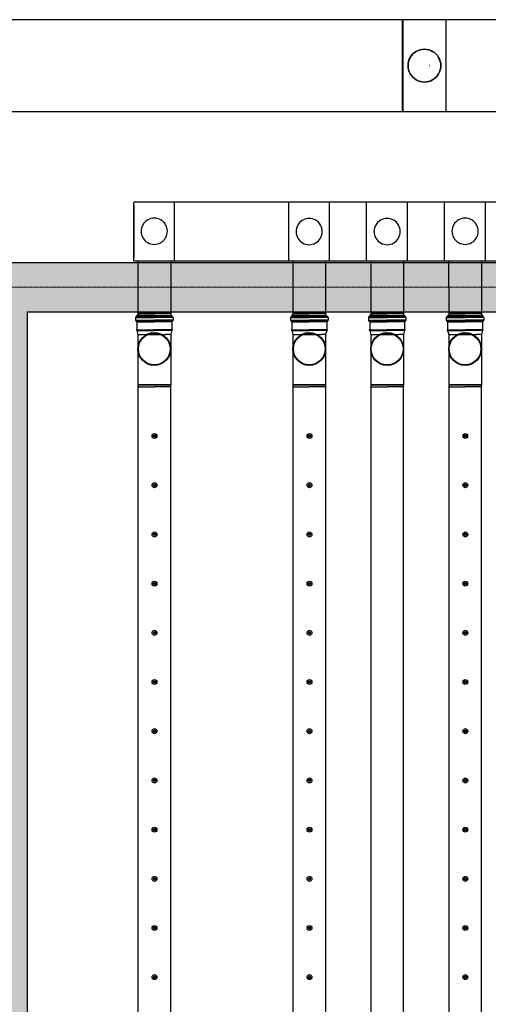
# Model space of a CAD drawing. Header units: millimetres. Extents: x -374129 to 1163271, y -112652 to 695637.
# Tile 39 of 256: x 6403 to 9260, y -38213 to -32209. Entities that reach past the tile are written whole.
import ezdxf
from ezdxf import colors
from ezdxf.entities.mleader import LeaderData, LeaderLine
from ezdxf.math import Vec2, Vec3

# ---------------------------------------------------------------- set-up
doc = ezdxf.new("R2010")
doc.units = ezdxf.units.MM
doc.linetypes.add('ACAD_ISO04W100', pattern=[30, 24, -3, 0, -3])
for name, color, linetype in [('KRT_kreskowanie', 252, 'Continuous'), ('KRT_opisy', 146, 'Continuous'), ('KRT_sciany', 2, 'Continuous'), ('KRT_technologia', 30, 'Continuous')]:
    doc.layers.add(name, color=color, linetype=linetype)
doc.layers.add('KRT_osie', color=55, linetype='ACAD_ISO04W100', lineweight=18)
doc.styles.add('WYMIAR', font='romans.shx', dxfattribs={"width": 0.8})

# ---------------------------------------------------------------- blocks, each defined once
blk = doc.blocks.new('IS_KAO_trójnik_200_góra')
at = {"layer": 'KRT_technologia', "linetype": 'Continuous', "transparency": 33554687}
for p, q in [((34910.88, 13526.05), (34909.2, 13526.05)), ((34909.2, 13526.05), (34909.2, 13514.58)), ((34910.88, 13526.05), (34910.88, 13514.58)), ((34869.72, 13524.58), (34868.63, 13524.29)), ((34868.63, 13524.29), (34868.63, 13514.58)), ((34897.28, 13524.58), (34869.72, 13524.58)), ((34869.72, 13504.58), (34869.72, 13524.58)), ((34900.61, 13524.58), (34897.28, 13524.58)), ((34903.02, 13525.22), (34900.61, 13524.58)), ((34900.61, 13524.58), (34900.61, 13507.41)), ((34903.02, 13525.22), (34901.38, 13524.78)), ((34903.05, 13525.07), (34903.05, 13514.58)), ((34903.07, 13525.27), (34903.12, 13525.45)), ((34903.14, 13525.32), (34903.14, 13514.58)), ((34903.29, 13525.51), (34903.19, 13525.51)), ((34903.34, 13525.32), (34903.34, 13514.58)), ((34903.41, 13525.29), (34903.36, 13525.45)), ((34903.43, 13525.08), (34903.43, 13514.58)), ((34908.29, 13525.23), (34903.48, 13525.23)), ((34908.29, 13525.23), (34908.29, 13514.58)), ((34908.54, 13525.16), (34908.54, 13514.58)), ((34908.83, 13525.74), (34908.83, 13514.58)), ((34911.25, 13525.74), (34911.25, 13514.58)), ((34911.43, 13525.55), (34911.43, 13525.47)), ((34911.55, 13525.07), (34911.55, 13514.58)), ((34912.15, 13525.14), (34911.79, 13525.14)), ((34911.79, 13525.14), (34911.79, 13514.58)), ((34912.15, 13525.07), (34912.15, 13514.58)), ((34912.22, 13514.58), (34912.22, 13525.07)), ((34868.63, 13504.87), (34868.63, 13514.58)), ((34903.05, 13504.09), (34903.05, 13514.58)), ((34903.14, 13503.84), (34903.14, 13514.58)), ((34903.34, 13503.84), (34903.34, 13514.58)), ((34903.43, 13504.08), (34903.43, 13514.58)), ((34908.29, 13503.92), (34908.29, 13514.58)), ((34908.54, 13504), (34908.54, 13514.58)), ((34908.83, 13503.42), (34908.83, 13514.58)), ((34909.2, 13503.11), (34909.2, 13514.58)), ((34910.88, 13503.11), (34910.88, 13514.58)), ((34911.25, 13503.42), (34911.25, 13514.58)), ((34911.55, 13504.09), (34911.55, 13514.58)), ((34911.79, 13504.01), (34911.79, 13514.58)), ((34912.15, 13504.09), (34912.15, 13514.58)), ((34912.22, 13514.58), (34912.22, 13504.09)), ((34869.72, 13504.58), (34868.63, 13504.87)), ((34897.28, 13504.58), (34869.72, 13504.58)), ((34900.61, 13504.58), (34897.28, 13504.58)), ((34900.61, 13504.58), (34900.61, 13507.41)), ((34903.02, 13503.93), (34900.61, 13504.58)), ((34903.07, 13503.88), (34903.12, 13503.7)), ((34903.29, 13503.65), (34903.19, 13503.65)), ((34903.41, 13503.87), (34903.36, 13503.7)), ((34908.29, 13503.92), (34903.48, 13503.92)), ((34910.88, 13503.11), (34909.2, 13503.11)), ((34911.43, 13503.6), (34911.43, 13503.68)), ((34912.15, 13504.01), (34911.79, 13504.01))]:
    blk.add_line(p, q, dxfattribs=at)
at = {"layer": 'KRT_technologia'}
for radius in [10, 9.7]:
    blk.add_circle((34891.65, 13514.58), radius, dxfattribs=at)
at = {"layer": 'KRT_technologia', "linetype": 'Continuous', "transparency": 33554687}
for centre, radius, start, end in [((34909.2, 13525.51), 0.545, 90, 174.26083), ((34910.88, 13525.51), 0.545, 5, 90), ((34903, 13525.29), 0.0727, 285, 345), ((34903.19, 13525.43), 0.0727, 90, 165), ((34903.29, 13525.43), 0.0727, 15, 90), ((34903.48, 13525.31), 0.0727, 195, 270), ((34908.29, 13525.6), 0.364, 270, 354.26083), ((34911.79, 13525.51), 0.364, 185, 270), ((34912.15, 13525.07), 0.0727, 0, 90), ((34903, 13503.86), 0.0727, 15, 75), ((34903.19, 13503.72), 0.0727, 195, 270), ((34903.29, 13503.72), 0.0727, 270, 345), ((34903.48, 13503.85), 0.0727, 90, 165), ((34908.29, 13503.56), 0.364, 5.73917, 90), ((34909.2, 13503.65), 0.545, 185.73917, 270), ((34910.88, 13503.65), 0.545, 270, 355), ((34911.79, 13503.65), 0.364, 90, 175), ((34912.15, 13504.09), 0.0727, 270, 0)]:
    blk.add_arc(centre, radius, start, end, dxfattribs=at)
blk = doc.blocks.new('sys napowietrzania')
at = {"layer": 'KRT_technologia', "linetype": 'ByBlock', "lineweight": -2, "extrusion": (2.22045e-16, -1, -1.22465e-16)}
blk.add_line((9757.61, -121.76, 904.27), (3707.9, -121.76, 904.27), dxfattribs=at)
at = {"layer": 'KRT_technologia', "linetype": 'Continuous', "lineweight": -2}
blk.add_line((9757.62, -681.76, 904.27), (9757.62, -121.76, 904.27), dxfattribs=at)
at = {"layer": 'KRT_technologia', "linetype": 'Continuous', "lineweight": -2, "extrusion": (-1.22465e-16, 1, 1.83697e-16)}
for p, q in [((9757.9, -121.76, 904.27), (9757.9, -681.76, 904.27)), ((10022.9, -681.76, 904.27), (10022.9, -121.76, 904.27))]:
    blk.add_line(p, q, dxfattribs=at)
at = {"layer": 'KRT_technologia', "linetype": 'ByBlock', "lineweight": -2, "extrusion": (-1.22465e-16, 1, 1.83697e-16)}
for p, q in [((10336.9, -121.76, 904.27), (9757.9, -121.76, 904.27)), ((9757.9, -681.76, 904.27), (10336.9, -681.76, 904.27))]:
    blk.add_line(p, q, dxfattribs=at)
at = {"layer": 'KRT_technologia', "linetype": 'ByBlock', "lineweight": -2, "extrusion": (-1.22465e-16, -2.46519e-32, -1)}
for p, q in [((4826.12, -681.76, 904.27), (9757.61, -681.76, 904.27)), ((8118.2, -1255.04, -1785.14), (8118.2, -1569.26, -2050))]:
    blk.add_line(p, q, dxfattribs=at)
at = {"layer": 'KRT_technologia', "linetype": 'Continuous', "lineweight": -2, "extrusion": (3.06162e-16, -1, 1.04899e-15)}
for p, q in [((8118.2, -1592.96, -1785.14), (8118.2, -1234.26, -1785.14)), ((9062.9, -1592.96, -1588.75), (9062.9, -1235.99, -1588.75)), ((9537.9, -1592.96, -2050), (9537.9, -1235.99, -2050)), ((10013.2, -1592.96, -1323.89), (10013.2, -1234.26, -1323.89))]:
    blk.add_line(p, q, dxfattribs=at)
at = {"layer": 'KRT_technologia', "linetype": 'ByBlock', "lineweight": -2, "extrusion": (-3.06162e-16, -1, 1.04899e-15)}
blk.add_line((10344.9, -1234.26, -2050), (8119.9, -1234.26, -2050), dxfattribs=at)
at = {"layer": 'KRT_technologia', "linetype": 'ByBlock', "lineweight": -2, "extrusion": (1.22465e-16, -2.46519e-32, -1)}
for p, q in [((8364.9, -1234.26, -2050), (8364.9, -1592.96, -2050)), ((9309.6, -1235.99, -1853.61), (9309.6, -1592.96, -1853.61)), ((9784.6, -1235.99, -2314.86), (9784.6, -1592.96, -2314.86)), ((10259.9, -1234.26, -1588.75), (10259.9, -1592.96, -1588.75))]:
    blk.add_line(p, q, dxfattribs=at)
at = {"layer": 'KRT_technologia', "linetype": 'ByBlock', "lineweight": -2}
for p, q in [((8118.2, -1592.96, -1963.15), (12819.9, -1592.96, -1898.33)), ((8143.28, -1911.66, -3130.26), (8343.28, -1911.66, -3130.26)), ((9088.28, -1911.66, -3130.26), (9288.28, -1911.66, -3130.26)), ((9563.28, -1911.66, -3130.26), (9763.28, -1911.66, -3130.26)), ((10038.28, -1911.66, -3130.26), (10238.28, -1911.66, -3130.26))]:
    blk.add_line(p, q, dxfattribs=at)
at = {"layer": 'KRT_technologia'}
for p, q in [((8143.2, -1592.96, -3548.44), (8143.29, -1924.16, -4537.56)), ((8343.2, -1592.96, -3548.44), (8343.2, -1924.16, -4475.38)), ((9088.2, -1592.96, -3548.44), (9088.29, -1924.16, -4537.56)), ((9288.2, -1592.96, -3548.44), (9288.2, -1924.16, -4475.38)), ((9563.2, -1592.96, -3548.44), (9563.29, -1924.16, -4537.56)), ((9763.2, -1592.96, -3548.44), (9763.2, -1924.16, -4475.38)), ((10038.2, -1592.96, -3548.44), (10038.28, -1924.16, -4477.69)), ((10238.2, -1592.96, -3548.44), (10238.2, -1924.16, -4475.38))]:
    blk.add_line(p, q, dxfattribs=at)
at = {"layer": 'KRT_technologia', "linetype": 'Continuous', "lineweight": -3}
blk.add_line((8143.28, -1924.16, -3130.26), (8343.28, -1924.16, -3130.26), dxfattribs=at)
at = {"layer": 'KRT_technologia', "linetype": 'Continuous', "transparency": 33554687, "elevation": -3130.26}
for points in [[(8343.28, -12485.01), (8343.28, -10582.71), (8343.28, -2349.21), (8143.28, -2349.21), (8143.28, -10582.71), (8143.28, -12485.01), (8243.28, -12485.01), (8343.28, -12485.01), (8340.11, -12495.38), (8243.28, -12495.38), (8146.45, -12495.38), (8143.28, -12485.01)], [(9288.28, -12485.01), (9288.28, -10582.71), (9288.28, -2349.21), (9088.28, -2349.21), (9088.28, -10582.71), (9088.28, -12485.01), (9188.28, -12485.01), (9288.28, -12485.01), (9285.11, -12495.38), (9188.28, -12495.38), (9091.45, -12495.38), (9088.28, -12485.01)], [(9763.28, -12485.01), (9763.28, -10582.71), (9763.28, -2349.21), (9563.28, -2349.21), (9563.28, -10582.71), (9563.28, -12485.01), (9663.28, -12485.01), (9763.28, -12485.01), (9760.11, -12495.38), (9663.28, -12495.38), (9566.45, -12495.38), (9563.28, -12485.01)], [(10238.28, -12485.01), (10238.28, -10582.71), (10238.28, -2349.21), (10038.28, -2349.21), (10038.28, -10582.71), (10038.28, -12485.01), (10138.28, -12485.01), (10238.28, -12485.01), (10235.11, -12495.38), (10138.28, -12495.38), (10041.45, -12495.38), (10038.28, -12485.01)]]:
    blk.add_lwpolyline(points, dxfattribs=at)
at = {"layer": 'KRT_technologia', "linetype": 'ByBlock', "lineweight": -2}
for centre in [(9920.4, -401.76, -2390), (10102.9, -401.76, -327.5)]:
    blk.add_circle(centre, 0.05, dxfattribs=at)
at = {"layer": 'KRT_technologia'}
for centre, radius in [((8244.78, -2660.34, -3130.26), 15), ((8244.78, -2660.34, -3130.26), 7), ((8244.78, -2660.34, -3130.26), 1.5), ((9189.78, -2660.34, -3130.26), 15), ((9189.78, -2660.34, -3130.26), 7), ((9189.78, -2660.34, -3130.26), 1.5), ((10139.78, -2660.34, -3130.26), 15), ((10139.78, -2660.34, -3130.26), 7), ((10139.78, -2660.34, -3130.26), 1.5), ((8244.78, -2960.34, -3130.26), 15), ((8244.78, -2960.34, -3130.26), 7), ((8244.78, -2960.34, -3130.26), 1.5), ((9189.78, -2960.34, -3130.26), 15), ((9189.78, -2960.34, -3130.26), 7), ((9189.78, -2960.34, -3130.26), 1.5), ((10139.78, -2960.34, -3130.26), 15), ((10139.78, -2960.34, -3130.26), 7), ((10139.78, -2960.34, -3130.26), 1.5), ((8244.78, -3260.34, -3130.26), 15), ((8244.78, -3260.34, -3130.26), 7), ((8244.78, -3260.34, -3130.26), 1.5), ((9189.78, -3260.34, -3130.26), 15), ((9189.78, -3260.34, -3130.26), 7), ((9189.78, -3260.34, -3130.26), 1.5), ((10139.78, -3260.34, -3130.26), 15), ((10139.78, -3260.34, -3130.26), 7), ((10139.78, -3260.34, -3130.26), 1.5), ((8244.78, -3560.34, -3130.26), 15), ((8244.78, -3560.34, -3130.26), 7), ((8244.78, -3560.34, -3130.26), 1.5), ((9189.78, -3560.34, -3130.26), 15), ((9189.78, -3560.34, -3130.26), 7), ((9189.78, -3560.34, -3130.26), 1.5), ((10139.78, -3560.34, -3130.26), 15), ((10139.78, -3560.34, -3130.26), 7), ((10139.78, -3560.34, -3130.26), 1.5), ((8244.78, -3860.34, -3130.26), 15), ((8244.78, -3860.34, -3130.26), 7), ((8244.78, -3860.34, -3130.26), 1.5), ((9189.78, -3860.34, -3130.26), 15), ((9189.78, -3860.34, -3130.26), 7), ((9189.78, -3860.34, -3130.26), 1.5), ((10139.78, -3860.34, -3130.26), 15), ((10139.78, -3860.34, -3130.26), 7), ((10139.78, -3860.34, -3130.26), 1.5), ((8244.78, -4160.34, -3130.26), 15), ((8244.78, -4160.34, -3130.26), 7), ((8244.78, -4160.34, -3130.26), 1.5), ((9189.78, -4160.34, -3130.26), 15), ((9189.78, -4160.34, -3130.26), 7), ((9189.78, -4160.34, -3130.26), 1.5), ((10139.78, -4160.34, -3130.26), 15), ((10139.78, -4160.34, -3130.26), 7), ((10139.78, -4160.34, -3130.26), 1.5), ((8244.78, -4460.34, -3130.26), 15), ((8244.78, -4460.34, -3130.26), 7), ((8244.78, -4460.34, -3130.26), 1.5), ((9189.78, -4460.34, -3130.26), 15), ((9189.78, -4460.34, -3130.26), 7), ((9189.78, -4460.34, -3130.26), 1.5), ((10139.78, -4460.34, -3130.26), 15), ((10139.78, -4460.34, -3130.26), 7), ((10139.78, -4460.34, -3130.26), 1.5), ((8244.78, -4760.34, -3130.26), 15), ((8244.78, -4760.34, -3130.26), 7), ((8244.78, -4760.34, -3130.26), 1.5), ((9189.78, -4760.34, -3130.26), 15), ((9189.78, -4760.34, -3130.26), 7), ((9189.78, -4760.34, -3130.26), 1.5), ((10139.78, -4760.34, -3130.26), 15), ((10139.78, -4760.34, -3130.26), 7), ((10139.78, -4760.34, -3130.26), 1.5), ((8244.78, -5060.34, -3130.26), 15), ((8244.78, -5060.34, -3130.26), 7), ((8244.78, -5060.34, -3130.26), 1.5), ((9189.78, -5060.34, -3130.26), 15), ((9189.78, -5060.34, -3130.26), 7), ((9189.78, -5060.34, -3130.26), 1.5), ((10139.78, -5060.34, -3130.26), 15), ((10139.78, -5060.34, -3130.26), 7), ((10139.78, -5060.34, -3130.26), 1.5), ((8244.78, -5360.34, -3130.26), 15), ((8244.78, -5360.34, -3130.26), 7), ((8244.78, -5360.34, -3130.26), 1.5), ((9189.78, -5360.34, -3130.26), 15), ((9189.78, -5360.34, -3130.26), 7), ((9189.78, -5360.34, -3130.26), 1.5), ((10139.78, -5360.34, -3130.26), 15), ((10139.78, -5360.34, -3130.26), 7), ((10139.78, -5360.34, -3130.26), 1.5), ((8244.78, -5660.34, -3130.26), 15), ((8244.78, -5660.34, -3130.26), 7), ((8244.78, -5660.34, -3130.26), 1.5), ((9189.78, -5660.34, -3130.26), 15), ((9189.78, -5660.34, -3130.26), 7), ((9189.78, -5660.34, -3130.26), 1.5), ((10139.78, -5660.34, -3130.26), 15), ((10139.78, -5660.34, -3130.26), 7), ((10139.78, -5660.34, -3130.26), 1.5), ((8244.78, -5960.34, -3130.26), 15), ((8244.78, -5960.34, -3130.26), 7), ((8244.78, -5960.34, -3130.26), 1.5), ((9189.78, -5960.34, -3130.26), 15), ((9189.78, -5960.34, -3130.26), 7), ((9189.78, -5960.34, -3130.26), 1.5), ((10139.78, -5960.34, -3130.26), 15), ((10139.78, -5960.34, -3130.26), 7), ((10139.78, -5960.34, -3130.26), 1.5)]:
    blk.add_circle(centre, radius, dxfattribs=at)
at = {"layer": 'KRT_technologia', "linetype": 'Continuous', "lineweight": -3, "extrusion": (-1.45519e-13, -4.39625e-13, -1)}
for major_axis in [(-100, 0), (100, 0)]:
    blk.add_ellipse((9890.4, -401.76, 904.27), major_axis=major_axis, ratio=1, start_param=0, end_param=3.1415927, dxfattribs=at)
at = {"layer": 'KRT_technologia', "linetype": 'Continuous', "lineweight": -3}
for centre, major_axis in [((9890.4, -401.76, 329.41), (0, 100)), ((9890.4, -401.76, -147.5), (0, 100)), ((9890.4, -401.76, 0), (0, 100)), ((9890.4, -401.76, -327.5), (100, 0)), ((9890.4, -401.76, -1360), (0, 100)), ((9890.4, -401.76, 329.41), (0, -100)), ((9890.4, -401.76, -147.5), (0, -100)), ((9890.4, -401.76, 0), (0, -100)), ((9890.4, -401.76, -1360), (0, -100)), ((9890.4, -401.76, -327.5), (-100, 0)), ((8243.2, -1411.89, -1785.14), (80, 0)), ((9187.9, -1413.61, -1588.75), (80, 0)), ((9662.9, -1413.61, -2050), (80, 0)), ((10138.2, -1411.89, -1323.89), (80, 0)), ((8243.2, -1411.89, -1785.14), (-80, 0)), ((9187.9, -1413.61, -1588.75), (-80, 0)), ((9662.9, -1413.61, -2050), (-80, 0)), ((10138.2, -1411.89, -1323.89), (-80, 0))]:
    blk.add_ellipse(centre, major_axis=major_axis, ratio=1, start_param=0, end_param=3.1415927, dxfattribs=at)
at = {"layer": 'KRT_technologia', "linetype": 'Continuous', "lineweight": -3, "extrusion": (-1.83697e-16, -3.37446e-32, -1)}
for major_axis in [(0, -100), (0, 100)]:
    blk.add_ellipse((9890.4, -401.76, 329.41), major_axis=major_axis, ratio=1, start_param=0, end_param=3.1415927, dxfattribs=at)
at = {"layer": 'KRT_technologia', "linetype": 'Continuous', "lineweight": -3, "extrusion": (-2.83277e-16, -6.29012e-33, -1)}
for centre, major_axis in [((9890.4, -401.76, -147.5), (0, -100)), ((9890.4, -401.76, 0), (0, -100)), ((9890.4, -401.76, -147.5), (0, 100)), ((9890.4, -401.76, 0), (0, 100))]:
    blk.add_ellipse(centre, major_axis=major_axis, ratio=1, start_param=0, end_param=3.1415927, dxfattribs=at)
at = {"layer": 'KRT_technologia', "linetype": 'Continuous', "lineweight": -3, "extrusion": (8.01883e-29, 1.83697e-16, -1)}
blk.add_ellipse((9890.4, -401.76, -327.5), major_axis=(-100, 0), ratio=1, start_param=0, end_param=3.1415927, dxfattribs=at)
at = {"layer": 'KRT_technologia', "linetype": 'Continuous', "lineweight": -3, "extrusion": (-2.83277e-16, 3.7494e-33, -1)}
for major_axis in [(0, -100), (0, 100)]:
    blk.add_ellipse((9890.4, -401.76, -1360), major_axis=major_axis, ratio=1, start_param=0, end_param=3.1415927, dxfattribs=at)
at = {"layer": 'KRT_technologia', "linetype": 'Continuous', "lineweight": -3, "extrusion": (-8.0197e-29, 1.83697e-16, -1)}
blk.add_ellipse((9890.4, -401.76, -327.5), major_axis=(100, 0), ratio=1, start_param=0, end_param=3.1415927, dxfattribs=at)
at = {"layer": 'KRT_technologia', "xscale": 10, "yscale": 10, "zscale": 10, "rotation": 90}
for p in [(143389.06, -351046.37, -3130.26), (144334.06, -351046.37, -3130.26), (144809.06, -351046.37, -3130.26), (145284.06, -351046.37, -3130.26)]:
    blk.add_blockref('IS_KAO_trójnik_200_góra', p, dxfattribs=at)

msp = doc.modelspace()

# ---------------------------------------------------------------- linework, layer by layer
at = {"layer": 'KRT_osie', "ltscale": 0.5}
msp.add_line((-5554.82, -33840.64), (73659.31, -33840.64), dxfattribs=at)
at = {"layer": 'KRT_sciany'}
for p, q in [((-150, -33690.64), (19050, -33690.64)), ((6450, -33990.64), (12450, -33990.64))]:
    msp.add_line(p, q, dxfattribs=at)

# ---------------------------------------------------------------- leaders
at = {"layer": 'KRT_opisy', "color": 1}
ml = msp.add_multileader_mtext('Standard', dxfattribs=at)
ml.set_content('\\C54;PODŁOGA TECHNICZNA Z KRAT TWORZYWOWYCH', style='WYMIAR')
ml.set_leader_properties()
ml.build(insert=Vec2(0, 0))
ml.multileader.update_dxf_attribs({"text_right_attachment_type": 6, "dogleg_length": 0.36, "arrow_head_size": 200, "scale": 100})
ctx = ml.context
ctx.base_point, ctx.scale, ctx.char_height, ctx.arrow_head_size, ctx.landing_gap_size, ctx.plane_origin = Vec3(-8902.3, -37930.41), 100, 200, 200, 9, Vec3(-43376.14, -121919.11)
ctx.right_attachment = 6
notes = []
notes.append((ctx, [(0, (1, 1, 0), (-8938.3, -37930.41), (1, 0), 36, [(1, [(-9717.75, -37260.04)], 0, [])])]))
ctx.mtext.insert, ctx.mtext.width, ctx.mtext.defined_height, ctx.mtext.flow_direction = Vec3(-8893.3, -37830.41), 3424.9477, 1400.46, 5
ctx.mtext.has_bg_fill, ctx.mtext.bg_color, ctx.mtext.bg_scale_factor, ctx.mtext.bg_transparency, ctx.mtext.use_window_bg_color = 1, -1027028792, 1.5, 0, 1
for ctx, leaders in notes:
    for number, flags, end, landing, length, lines in leaders:
        leader = LeaderData()
        leader.index, (leader.has_last_leader_line, leader.has_dogleg_vector, leader.attachment_direction) = number, flags
        leader.last_leader_point, leader.dogleg_vector, leader.dogleg_length = Vec3(end), Vec3(landing), length
        for number, points, colour, breaks in lines:
            line = LeaderLine()
            line.index, line.vertices, line.color, line.breaks = number, Vec3.list(points), colors.encode_raw_color(colour), breaks
            leader.lines.append(line)
        ctx.leaders.append(leader)

# ---------------------------------------------------------------- next in the draw order: hatches: boundary and pattern name
at = {"layer": 'KRT_kreskowanie'}
h = msp.add_hatch(dxfattribs=at)
h.set_pattern_fill('ANSI33', color=256, scale=20, style=0)
h.set_pattern_definition([(45, (-1e-05, 3009.36), (-89.80256, 89.80256), []), (45, (89.8, 3009.36), (-89.80256, 89.80256), [63.5, -31.75])])
h.paths.add_polyline_path([(6450, -33990.64), (12450, -33990.64), (12450, -46990.64), (12750, -46990.64), (12750, -33990.64), (18750, -33990.64), (18750, -46990.64), (19050, -46990.64), (19050, -33690.64), (-150, -33690.64), (-150, -46990.64), (150, -46990.64), (150, -33990.64), (6150, -33990.64), (6150, -46990.64), (6450, -46990.64)])

# ---------------------------------------------------------------- next in the draw order: linework, layer by layer
at = {"layer": 'KRT_sciany'}
msp.add_line((6450, -46990.64), (6450, -33990.64), dxfattribs=at)

# ---------------------------------------------------------------- next in the draw order: block references
msp.add_blockref('sys napowietrzania', (-1019.98, -32087.66, 3070))

doc.saveas('drawing.dxf')
